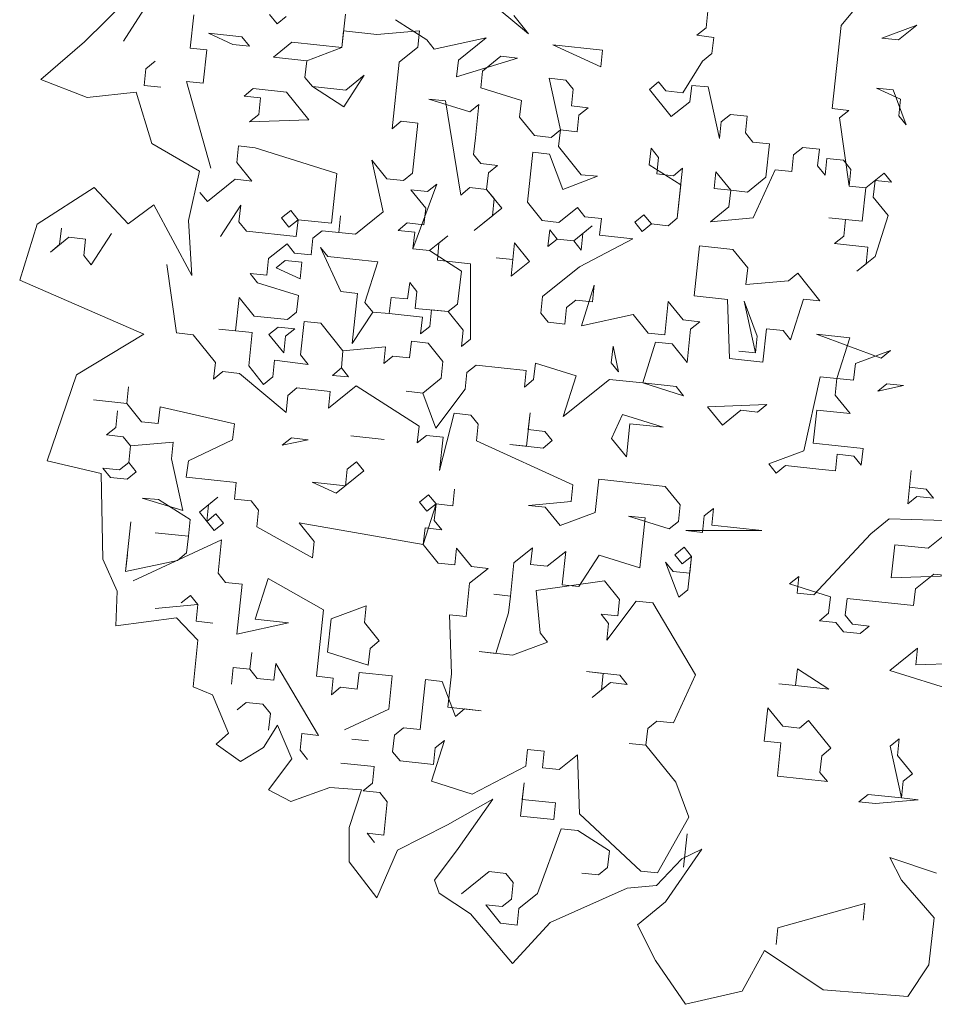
# Model space of a CAD drawing. Header units: metres. Extents: x -228 to 168, y -124 to 293.
# Tile 201 of 256: x -178.09 to -173.86, y 111.63 to 116.17. Entities that reach past the tile are written whole.
import ezdxf

# ---------------------------------------------------------------- set-up
doc = ezdxf.new("R2010")
doc.units = ezdxf.units.M
doc.header["$MEASUREMENT"] = 0
doc.layers.add('Bepflanzung.3 _ UMGEBUNG', color=7, linetype='Continuous')

msp = doc.modelspace()

# ---------------------------------------------------------------- linework, layer by layer
at = {"layer": 'Bepflanzung.3 _ UMGEBUNG', "color": 33, "linetype": 'Continuous', "lineweight": 18, "true_color": 0xa89c73}
for p, q in [((-174.1164, 116.3624), (-174.2949, 116.1482)), ((-177.589, 116.2689), (-177.7878, 116.0722)), ((-175.7379, 116.1085), (-175.952, 116.2871)), ((-177.5145, 116.2213), (-177.6079, 116.0758)), ((-176.6001, 116.0455), (-176.5836, 116.1993)), ((-174.9182, 116.1373), (-174.91, 116.2142)), ((-177.3003, 116.0428), (-177.2838, 116.1966)), ((-176.8994, 116.1554), (-176.9337, 116.1979)), ((-176.8568, 116.1897), (-176.8994, 116.1554)), ((-176.353, 116.1745), (-176.2074, 116.0811)), ((-175.8065, 116.1937), (-175.7379, 116.1085)), ((-177.104, 116.0606), (-177.2152, 116.1115)), ((-177.2152, 116.1115), (-177.0614, 116.095)), ((-176.5919, 116.1224), (-176.6001, 116.0455)), ((-176.4381, 116.1059), (-176.5919, 116.1224)), ((-176.2418, 116.1237), (-176.4381, 116.1059)), ((-176.25, 116.0468), (-176.2418, 116.1237)), ((-174.9608, 116.103), (-174.9182, 116.1373)), ((-174.2949, 116.1482), (-174.3361, 115.7638)), ((-173.9448, 116.1495), (-174.1068, 116.0891)), ((-174.0299, 116.0809), (-173.9448, 116.1495)), ((-177.7878, 116.0722), (-177.9895, 115.8981)), ((-177.0614, 116.095), (-177.0271, 116.0524)), ((-176.9159, 116.0016), (-176.8308, 116.0702)), ((-176.8308, 116.0702), (-176.6001, 116.0455)), ((-176.2074, 116.0811), (-176.1731, 116.0386)), ((-176.1731, 116.0386), (-175.9342, 116.0907)), ((-175.9342, 116.0907), (-176.0619, 115.9878)), ((-174.8822, 116.0926), (-174.9608, 116.103)), ((-174.8922, 116.0178), (-174.8822, 116.0926)), ((-174.1068, 116.0891), (-174.0299, 116.0809)), ((-177.2234, 116.0346), (-177.3003, 116.0428)), ((-177.2399, 115.8808), (-177.2234, 116.0346)), ((-177.0271, 116.0524), (-177.104, 116.0606)), ((-176.6001, 116.0455), (-176.7621, 115.9851)), ((-176.3351, 115.9782), (-176.25, 116.0468)), ((-175.4043, 115.9561), (-175.6267, 116.0577)), ((-175.6267, 116.0577), (-175.396, 116.033)), ((-175.396, 116.033), (-175.4043, 115.9561)), ((-174.9347, 115.9835), (-174.8922, 116.0178)), ((-177.4623, 115.9824), (-177.5049, 115.9481)), ((-176.7621, 115.9851), (-176.9159, 116.0016)), ((-176.7621, 115.9851), (-176.7704, 115.9082)), ((-176.7704, 115.9082), (-176.7621, 115.9851)), ((-176.3681, 115.6706), (-176.3351, 115.9782)), ((-176.0702, 115.9109), (-175.7887, 115.9973)), ((-176.0619, 115.9878), (-176.0702, 115.9109)), ((-175.8656, 116.0056), (-175.9507, 115.9369)), ((-175.7887, 115.9973), (-175.8656, 116.0056)), ((-175.0264, 115.8359), (-174.9347, 115.9835)), ((-177.5049, 115.9481), (-177.5131, 115.8712)), ((-175.9507, 115.9369), (-175.959, 115.8601)), ((-177.9895, 115.8981), (-177.7766, 115.8144)), ((-177.2043, 115.4881), (-177.3168, 115.889)), ((-177.3168, 115.889), (-177.2399, 115.8808)), ((-176.7704, 115.9082), (-176.7361, 115.8656)), ((-176.7361, 115.8656), (-176.7704, 115.9082)), ((-176.4972, 115.9178), (-176.5905, 115.7723)), ((-176.5823, 115.8492), (-176.4972, 115.9178)), ((-175.591, 115.6651), (-175.6432, 115.904)), ((-175.6432, 115.904), (-175.5663, 115.8957)), ((-175.5663, 115.8957), (-175.532, 115.8532)), ((-175.1802, 115.8524), (-175.1376, 115.8867)), ((-175.1376, 115.8867), (-175.105, 115.8462)), ((-177.7766, 115.8144), (-177.5503, 115.8392)), ((-177.5503, 115.8392), (-177.4777, 115.6022)), ((-177.5131, 115.8712), (-177.4363, 115.863)), ((-177.0518, 115.8217), (-177.0093, 115.8561)), ((-177.0093, 115.8561), (-176.8555, 115.8396)), ((-176.8555, 115.8396), (-176.7525, 115.7119)), ((-176.7361, 115.8656), (-176.5823, 115.8492)), ((-176.5905, 115.7723), (-176.7361, 115.8656)), ((-175.959, 115.8601), (-175.7709, 115.801)), ((-175.532, 115.8532), (-175.5402, 115.7763)), ((-175.0789, 115.7268), (-175.1802, 115.8524)), ((-175.105, 115.8462), (-175.0264, 115.8359)), ((-174.9838, 115.8702), (-174.9938, 115.7954)), ((-174.9087, 115.8641), (-174.9838, 115.8702)), ((-174.8565, 115.6252), (-174.9087, 115.8641)), ((-174.0204, 115.8077), (-174.1316, 115.8585)), ((-174.1316, 115.8585), (-174.0547, 115.8502)), ((-174.0547, 115.8502), (-173.9943, 115.6882)), ((-176.975, 115.8135), (-177.0518, 115.8217)), ((-176.9832, 115.7366), (-176.975, 115.8135)), ((-176.121, 115.7997), (-176.1979, 115.8079)), ((-176.1979, 115.8079), (-176.0098, 115.7489)), ((-176.051, 115.3644), (-176.121, 115.7997)), ((-175.7709, 115.801), (-175.7791, 115.7241)), ((-174.9938, 115.7954), (-175.0789, 115.7268)), ((-174.0286, 115.7308), (-174.0204, 115.8077)), ((-176.0098, 115.7489), (-175.9672, 115.7832)), ((-175.9672, 115.7832), (-175.9837, 115.6294)), ((-175.5402, 115.7763), (-175.4633, 115.768)), ((-175.4633, 115.768), (-175.5059, 115.7337)), ((-174.3361, 115.7638), (-174.2593, 115.7555)), ((-174.2593, 115.7555), (-174.3018, 115.7212)), ((-177.0258, 115.7023), (-176.9832, 115.7366)), ((-176.7525, 115.7119), (-177.0258, 115.7023)), ((-176.3256, 115.705), (-176.3681, 115.6706)), ((-176.2487, 115.6967), (-176.3256, 115.705)), ((-175.7791, 115.7241), (-175.7105, 115.639)), ((-175.5059, 115.7337), (-175.5141, 115.6568)), ((-174.8483, 115.702), (-174.8565, 115.6252)), ((-174.8057, 115.7364), (-174.8483, 115.702)), ((-174.7288, 115.7281), (-174.8057, 115.7364)), ((-174.7371, 115.6512), (-174.7288, 115.7281)), ((-174.3018, 115.7212), (-174.2579, 115.4054)), ((-173.9943, 115.6882), (-174.0286, 115.7308)), ((-176.2734, 115.4661), (-176.2487, 115.6967)), ((-175.6336, 115.6307), (-175.591, 115.6651)), ((-175.591, 115.6651), (-175.5993, 115.5882)), ((-175.5141, 115.6568), (-175.591, 115.6651)), ((-175.9837, 115.6294), (-175.9919, 115.5525)), ((-175.7105, 115.639), (-175.6336, 115.6307)), ((-174.7027, 115.6087), (-174.7371, 115.6512)), ((-174.6259, 115.6004), (-174.7027, 115.6087)), ((-177.4777, 115.6022), (-177.258, 115.4752)), ((-177.0766, 115.5911), (-177.0848, 115.5142)), ((-176.9997, 115.5828), (-177.0766, 115.5911)), ((-176.6235, 115.4647), (-176.9997, 115.5828)), ((-175.5993, 115.5882), (-175.4946, 115.4584)), ((-175.1805, 115.5044), (-175.1723, 115.5813)), ((-175.1723, 115.5813), (-175.138, 115.5387)), ((-174.6423, 115.4467), (-174.6259, 115.6004)), ((-174.4721, 115.5839), (-174.5146, 115.5496)), ((-174.3952, 115.5757), (-174.4721, 115.5839)), ((-174.4034, 115.4988), (-174.3952, 115.5757)), ((-176.4094, 115.2862), (-176.4615, 115.5251)), ((-176.4615, 115.5251), (-176.3929, 115.44)), ((-175.9919, 115.5525), (-175.9576, 115.51)), ((-175.7187, 115.5621), (-175.7435, 115.3315)), ((-175.6418, 115.5539), (-175.7187, 115.5621)), ((-175.5797, 115.3897), (-175.6418, 115.5539)), ((-175.138, 115.5387), (-175.1462, 115.4618)), ((-174.5146, 115.5496), (-174.5229, 115.4727)), ((-174.3609, 115.5331), (-174.3691, 115.4562)), ((-174.284, 115.5249), (-174.3609, 115.5331)), ((-174.2497, 115.4823), (-174.284, 115.5249)), ((-177.258, 115.4752), (-177.3086, 115.2462)), ((-177.0848, 115.5142), (-177.0162, 115.4291)), ((-175.9576, 115.51), (-175.8807, 115.5017)), ((-175.8807, 115.5017), (-175.9233, 115.4674)), ((-175.035, 115.411), (-175.1805, 115.5044)), ((-175.0693, 115.4536), (-175.0268, 115.4879)), ((-175.0268, 115.4879), (-175.0515, 115.2572)), ((-174.8812, 115.3945), (-174.873, 115.4714)), ((-174.873, 115.4714), (-174.8044, 115.3863)), ((-174.5998, 115.481), (-174.7014, 115.2586)), ((-174.5229, 115.4727), (-174.5998, 115.481)), ((-174.3691, 115.4562), (-174.4034, 115.4988)), ((-174.2579, 115.4054), (-174.2497, 115.4823)), ((-177.0931, 115.4373), (-177.2208, 115.3344)), ((-177.0162, 115.4291), (-177.0931, 115.4373)), ((-176.6483, 115.2341), (-176.6235, 115.4647)), ((-176.3929, 115.44), (-176.316, 115.4317)), ((-176.316, 115.4317), (-176.2734, 115.4661)), ((-175.9233, 115.4674), (-175.9316, 115.3905)), ((-175.4194, 115.4522), (-175.5797, 115.3897)), ((-175.4946, 115.4584), (-175.4194, 115.4522)), ((-175.1462, 115.4618), (-175.0693, 115.4536)), ((-174.7275, 115.378), (-174.6423, 115.4467)), ((-174.181, 115.3972), (-174.0959, 115.4658)), ((-174.1385, 115.4315), (-174.1467, 115.3546)), ((-174.0616, 115.4233), (-174.1385, 115.4315)), ((-174.0959, 115.4658), (-174.0616, 115.4233)), ((-177.7439, 115.3992), (-178.0068, 115.2293)), ((-177.5872, 115.2309), (-177.7439, 115.3992)), ((-176.213, 115.304), (-176.2817, 115.3892)), ((-176.2817, 115.3892), (-176.2048, 115.3809)), ((-176.1622, 115.4152), (-176.2721, 115.116)), ((-176.2048, 115.3809), (-176.1622, 115.4152)), ((-176.0084, 115.3988), (-176.051, 115.3644)), ((-175.9316, 115.3905), (-176.0084, 115.3988)), ((-175.9316, 115.3905), (-175.8612, 115.3033)), ((-175.8972, 115.3479), (-175.9316, 115.3905)), ((-175.0515, 115.2572), (-175.035, 115.411)), ((-174.8044, 115.3863), (-174.8812, 115.3945)), ((-174.8126, 115.3094), (-174.8044, 115.3863)), ((-174.8044, 115.3863), (-174.7275, 115.378)), ((-174.2579, 115.4054), (-174.181, 115.3972)), ((-174.181, 115.3972), (-174.2579, 115.4054)), ((-174.1975, 115.2434), (-174.181, 115.3972)), ((-177.2208, 115.3344), (-177.2551, 115.3769)), ((-175.9038, 115.2689), (-175.8972, 115.3479)), ((-174.1467, 115.3546), (-174.0781, 115.2695)), ((-177.4674, 115.3198), (-177.5872, 115.2309)), ((-177.2921, 114.9936), (-177.4674, 115.3198)), ((-177.1604, 115.1723), (-177.067, 115.3179)), ((-177.067, 115.3179), (-177.0752, 115.241)), ((-176.8789, 115.2588), (-176.8363, 115.2931)), ((-176.8363, 115.2931), (-176.802, 115.2506)), ((-176.2213, 115.2272), (-176.213, 115.304)), ((-175.8612, 115.3033), (-175.9889, 115.2003)), ((-175.7435, 115.3315), (-175.6748, 115.2463)), ((-175.5979, 115.2381), (-175.5128, 115.3067)), ((-175.5128, 115.3067), (-175.4785, 115.2641)), ((-174.8977, 115.2407), (-174.8126, 115.3094)), ((-177.3086, 115.2462), (-177.2921, 114.9936)), ((-176.8446, 115.2162), (-176.8789, 115.2588)), ((-176.802, 115.2506), (-176.8446, 115.2162)), ((-176.8103, 115.1737), (-176.802, 115.2506)), ((-176.802, 115.2506), (-176.6483, 115.2341)), ((-176.6139, 115.1915), (-176.6057, 115.2684)), ((-176.6057, 115.2684), (-176.6139, 115.1915)), ((-176.5371, 115.1833), (-176.4094, 115.2862)), ((-175.9889, 115.2003), (-175.9038, 115.2689)), ((-175.6748, 115.2463), (-175.5979, 115.2381)), ((-175.4785, 115.2641), (-175.4016, 115.2559)), ((-175.4016, 115.2559), (-175.4099, 115.179)), ((-175.2478, 115.2394), (-175.2053, 115.2737)), ((-175.2053, 115.2737), (-175.171, 115.2312)), ((-175.0515, 115.2572), (-175.0941, 115.2229)), ((-175.0941, 115.2229), (-175.0515, 115.2572)), ((-174.7014, 115.2586), (-174.8977, 115.2407)), ((-174.2744, 115.2517), (-174.3513, 115.2599)), ((-174.3513, 115.2599), (-174.1975, 115.2434)), ((-174.2827, 115.1748), (-174.2744, 115.2517)), ((-174.0781, 115.2695), (-174.1371, 115.0814)), ((-178.0068, 115.2293), (-178.0874, 114.9706)), ((-177.9032, 115.1354), (-177.8949, 115.2122)), ((-177.0752, 115.241), (-177.0409, 115.1984)), ((-177.0409, 115.1984), (-176.8103, 115.1737)), ((-176.7334, 115.1654), (-176.6908, 115.1998)), ((-176.6908, 115.1998), (-176.6139, 115.1915)), ((-176.3407, 115.2011), (-176.2982, 115.2354)), ((-176.2638, 115.1928), (-176.3407, 115.2011)), ((-176.2982, 115.2354), (-176.2213, 115.2272)), ((-175.6488, 115.1269), (-175.6405, 115.2038)), ((-175.6405, 115.2038), (-175.6062, 115.1612)), ((-175.5293, 115.1529), (-175.4442, 115.2216)), ((-175.4442, 115.2216), (-175.4867, 115.1873)), ((-175.2135, 115.1968), (-175.2478, 115.2394)), ((-175.171, 115.2312), (-175.2135, 115.1968)), ((-175.0941, 115.2229), (-175.171, 115.2312)), ((-175.171, 115.2312), (-175.0941, 115.2229)), ((-177.8606, 115.1697), (-177.9457, 115.101)), ((-177.7837, 115.1614), (-177.8606, 115.1697)), ((-177.7919, 115.0846), (-177.7837, 115.1614)), ((-177.6642, 115.1875), (-177.7576, 115.042)), ((-176.7416, 115.0886), (-176.7334, 115.1654)), ((-176.6139, 115.1915), (-176.5371, 115.1833)), ((-176.2721, 115.116), (-176.2638, 115.1928)), ((-176.1952, 115.1077), (-176.1101, 115.1763)), ((-176.1101, 115.1763), (-176.1526, 115.142)), ((-175.6062, 115.1612), (-175.6488, 115.1269)), ((-175.5293, 115.1529), (-175.6062, 115.1612)), ((-175.6062, 115.1612), (-175.5293, 115.1529)), ((-175.495, 115.1104), (-175.5293, 115.1529)), ((-175.2561, 115.1625), (-175.5032, 115.0335)), ((-175.4867, 115.1873), (-175.495, 115.1104)), ((-175.4099, 115.179), (-175.2561, 115.1625)), ((-174.3252, 115.1405), (-174.2827, 115.1748)), ((-177.9457, 115.101), (-177.9032, 115.1354)), ((-176.938, 115.0707), (-176.8528, 115.1394)), ((-176.8528, 115.1394), (-176.8185, 115.0968)), ((-176.6044, 114.9183), (-176.6991, 115.1229)), ((-176.6991, 115.1229), (-176.6647, 115.0803)), ((-176.1952, 115.1077), (-176.2721, 115.116)), ((-176.2721, 115.116), (-176.1952, 115.1077)), ((-176.048, 115.0122), (-176.1952, 115.1077)), ((-176.1526, 115.142), (-176.1592, 115.063)), ((-175.8108, 115.0665), (-175.8025, 115.1434)), ((-175.8025, 115.1434), (-175.7339, 115.0582)), ((-174.9733, 114.8989), (-174.9485, 115.1295)), ((-174.9485, 115.1295), (-174.7948, 115.113)), ((-174.7948, 115.113), (-174.7261, 115.0279)), ((-174.1715, 115.124), (-174.3252, 115.1405)), ((-174.1797, 115.0471), (-174.1715, 115.124)), ((-177.7576, 115.042), (-177.7919, 115.0846)), ((-176.9462, 114.9938), (-176.938, 115.0707)), ((-176.9037, 115.0282), (-176.8611, 115.0625)), ((-176.8611, 115.0625), (-176.7842, 115.0542)), ((-176.8185, 115.0968), (-176.7416, 115.0886)), ((-176.6647, 115.0803), (-176.4341, 115.0556)), ((-176.1592, 115.063), (-176.0054, 115.0465)), ((-175.8108, 115.0665), (-175.8877, 115.0747)), ((-175.8877, 115.0747), (-175.8108, 115.0665)), ((-175.819, 114.9896), (-175.8108, 115.0665)), ((-174.1371, 115.0814), (-174.2223, 115.0128)), ((-177.3636, 114.7275), (-177.4075, 115.0433)), ((-176.7924, 114.9773), (-176.9037, 115.0282)), ((-176.7842, 115.0542), (-176.7924, 114.9773)), ((-176.4341, 115.0556), (-176.4932, 114.8675)), ((-176.0054, 115.0465), (-176.0058, 114.6985)), ((-175.7339, 115.0582), (-175.819, 114.9896)), ((-175.5032, 115.0335), (-175.6735, 114.8962)), ((-174.7261, 115.0279), (-174.7344, 114.951)), ((-174.2223, 115.0128), (-174.1797, 115.0471)), ((-176.9888, 114.9595), (-177.0231, 115.0021)), ((-177.0231, 115.0021), (-176.9462, 114.9938)), ((-176.0662, 114.8606), (-176.048, 115.0122)), ((-174.5381, 114.9689), (-174.4955, 115.0032)), ((-174.4955, 115.0032), (-174.3925, 114.8755)), ((-178.0874, 114.9706), (-177.5136, 114.7219)), ((-176.8007, 114.9005), (-176.9888, 114.9595)), ((-176.2968, 114.8853), (-176.2869, 114.9601)), ((-176.2869, 114.9601), (-176.2543, 114.9196)), ((-175.4346, 114.9484), (-175.4937, 114.7603)), ((-175.4428, 114.8715), (-175.4346, 114.9484)), ((-174.7344, 114.951), (-174.5381, 114.9689)), ((-177.0904, 114.7371), (-177.0739, 114.8909)), ((-177.0739, 114.8909), (-177.0053, 114.8058)), ((-176.8089, 114.8236), (-176.8007, 114.9005)), ((-176.5275, 114.91), (-176.6044, 114.9183)), ((-176.5522, 114.6794), (-176.5275, 114.91)), ((-176.382, 114.8167), (-176.372, 114.8914)), ((-176.372, 114.8914), (-176.2968, 114.8853)), ((-176.2543, 114.9196), (-176.2608, 114.8406)), ((-175.6735, 114.8962), (-175.6817, 114.8193)), ((-174.8195, 114.8824), (-174.9733, 114.8989)), ((-174.8099, 114.6092), (-174.8195, 114.8824)), ((-174.4694, 114.8837), (-174.5285, 114.6956)), ((-174.3925, 114.8755), (-174.4694, 114.8837)), ((-176.4932, 114.8675), (-176.4571, 114.8228)), ((-176.2608, 114.8406), (-176.1087, 114.8262)), ((-176.1087, 114.8262), (-176.0662, 114.8606)), ((-175.5705, 114.7685), (-175.5623, 114.8454)), ((-175.5623, 114.8454), (-175.5197, 114.8797)), ((-175.5197, 114.8797), (-175.4428, 114.8715)), ((-175.1092, 114.719), (-175.0927, 114.8728)), ((-175.0927, 114.8728), (-175.0241, 114.7877)), ((-174.6905, 114.6352), (-174.7426, 114.8741)), ((-174.7426, 114.8741), (-174.6822, 114.7121)), ((-177.0053, 114.8058), (-176.8515, 114.7893)), ((-176.8515, 114.7893), (-176.8089, 114.8236)), ((-176.4571, 114.8228), (-176.5522, 114.6794)), ((-176.4571, 114.8228), (-176.382, 114.8167)), ((-176.382, 114.8167), (-176.4571, 114.8228)), ((-176.2282, 114.8002), (-176.382, 114.8167)), ((-176.2364, 114.7233), (-176.2282, 114.8002)), ((-176.1856, 114.8345), (-176.1939, 114.7576)), ((-176.1087, 114.8262), (-176.1856, 114.8345)), ((-176.0401, 114.7411), (-176.1087, 114.8262)), ((-175.6817, 114.8193), (-175.6474, 114.7768)), ((-175.4937, 114.7603), (-175.2548, 114.8124)), ((-175.2548, 114.8124), (-175.1861, 114.7273)), ((-177.0135, 114.7289), (-177.1673, 114.7454)), ((-177.1673, 114.7454), (-177.0904, 114.7371)), ((-176.9366, 114.7206), (-176.8941, 114.7549)), ((-176.8941, 114.7549), (-176.8172, 114.7467)), ((-176.8172, 114.7467), (-176.8598, 114.7124)), ((-176.7746, 114.781), (-176.7911, 114.6272)), ((-176.6977, 114.7728), (-176.7746, 114.781)), ((-176.5948, 114.6451), (-176.6977, 114.7728)), ((-176.1939, 114.7576), (-176.2364, 114.7233)), ((-175.6474, 114.7768), (-175.5705, 114.7685)), ((-175.0241, 114.7877), (-174.9472, 114.7794)), ((-174.9898, 114.7451), (-174.998, 114.6682)), ((-174.9472, 114.7794), (-174.9898, 114.7451)), ((-174.6397, 114.7464), (-174.6562, 114.5927)), ((-174.5628, 114.7382), (-174.6397, 114.7464)), ((-177.5136, 114.7219), (-177.8251, 114.5339)), ((-177.2867, 114.7193), (-177.3636, 114.7275)), ((-177.1838, 114.5916), (-177.2867, 114.7193)), ((-177.03, 114.5751), (-177.0135, 114.7289)), ((-176.868, 114.6355), (-176.9366, 114.7206)), ((-176.8598, 114.7124), (-176.868, 114.6355)), ((-176.0483, 114.6642), (-176.0401, 114.7411)), ((-176.0058, 114.6985), (-176.0483, 114.6642)), ((-175.1861, 114.7273), (-175.1092, 114.719)), ((-174.6822, 114.7121), (-174.6905, 114.6352)), ((-174.5285, 114.6956), (-174.5628, 114.7382)), ((-174.2553, 114.7052), (-174.409, 114.7217)), ((-174.409, 114.7217), (-174.1097, 114.6118)), ((-174.3143, 114.5171), (-174.2553, 114.7052)), ((-176.3984, 114.6629), (-176.5948, 114.6451)), ((-176.4067, 114.586), (-176.3984, 114.6629)), ((-176.279, 114.689), (-176.2872, 114.6121)), ((-176.2021, 114.6807), (-176.279, 114.689)), ((-176.1335, 114.5956), (-176.2021, 114.6807)), ((-175.3481, 114.6669), (-175.3564, 114.59)), ((-175.3221, 114.5474), (-175.3481, 114.6669)), ((-175.1518, 114.6847), (-175.2109, 114.4966)), ((-175.0749, 114.6765), (-175.1518, 114.6847)), ((-175.0063, 114.5913), (-175.0749, 114.6765)), ((-174.998, 114.6682), (-175.0063, 114.5913)), ((-176.7911, 114.6272), (-176.7551, 114.5825)), ((-176.5948, 114.6451), (-176.6013, 114.5661)), ((-176.6013, 114.5661), (-176.5948, 114.6451)), ((-176.3641, 114.6203), (-176.4067, 114.586)), ((-176.2872, 114.6121), (-176.3641, 114.6203)), ((-174.6562, 114.5927), (-174.8099, 114.6092)), ((-174.6905, 114.6352), (-174.7674, 114.6435)), ((-174.7674, 114.6435), (-174.6905, 114.6352)), ((-174.0672, 114.6462), (-174.2292, 114.5858)), ((-174.1097, 114.6118), (-174.0672, 114.6462)), ((-177.192, 114.5147), (-177.1838, 114.5916)), ((-176.9614, 114.49), (-177.03, 114.5751)), ((-176.9106, 114.6012), (-176.9188, 114.5243)), ((-176.7551, 114.5825), (-176.9106, 114.6012)), ((-176.6439, 114.5317), (-176.6013, 114.5661)), ((-176.6013, 114.5661), (-176.5687, 114.5256)), ((-176.1417, 114.5187), (-176.1335, 114.5956)), ((-175.9797, 114.5791), (-176.0223, 114.5448)), ((-175.749, 114.5544), (-175.9797, 114.5791)), ((-175.7065, 114.5887), (-175.7147, 114.5118)), ((-175.5184, 114.5296), (-175.7065, 114.5887)), ((-175.3564, 114.59), (-175.3221, 114.5474)), ((-174.2292, 114.5858), (-174.2374, 114.5089)), ((-177.8251, 114.5339), (-177.9599, 114.1363)), ((-177.1495, 114.549), (-177.192, 114.5147)), ((-177.0726, 114.5408), (-177.1495, 114.549)), ((-176.8567, 114.3601), (-177.0726, 114.5408)), ((-176.9188, 114.5243), (-176.9614, 114.49)), ((-176.5687, 114.5256), (-176.6439, 114.5317)), ((-176.2268, 114.4501), (-176.1417, 114.5187)), ((-176.0223, 114.5448), (-176.0305, 114.4679)), ((-175.7573, 114.4775), (-175.749, 114.5544)), ((-175.5775, 114.3415), (-175.5184, 114.5296)), ((-174.4667, 114.1835), (-174.3912, 114.5254)), ((-174.3912, 114.5254), (-174.3143, 114.5171)), ((-174.3143, 114.5171), (-174.3226, 114.4402)), ((-174.2374, 114.5089), (-174.3143, 114.5171)), ((-177.5929, 114.4022), (-177.5847, 114.4791)), ((-177.5847, 114.4791), (-177.5929, 114.4022)), ((-176.8076, 114.4735), (-176.8502, 114.4392)), ((-176.6538, 114.457), (-176.8076, 114.4735)), ((-176.5344, 114.4831), (-176.6621, 114.3801)), ((-176.2433, 114.2963), (-176.5344, 114.4831)), ((-175.7147, 114.5118), (-175.7573, 114.4775)), ((-175.3646, 114.5131), (-175.5775, 114.3415)), ((-175.2109, 114.4966), (-175.3646, 114.5131)), ((-175.2109, 114.4966), (-175.0571, 114.4801)), ((-175.0228, 114.4376), (-175.2109, 114.4966)), ((-175.0571, 114.4801), (-175.0228, 114.4376)), ((-174.1262, 114.4581), (-174.0837, 114.4924)), ((-174.0068, 114.4841), (-174.1262, 114.4581)), ((-174.0837, 114.4924), (-174.0068, 114.4841)), ((-176.8502, 114.4392), (-176.8567, 114.3601)), ((-176.6621, 114.3801), (-176.6538, 114.457)), ((-176.2268, 114.4501), (-176.3037, 114.4583)), ((-176.3037, 114.4583), (-176.2268, 114.4501)), ((-176.1665, 114.2881), (-176.2268, 114.4501)), ((-176.0305, 114.4679), (-176.1665, 114.2881)), ((-174.3226, 114.4402), (-174.2539, 114.3551)), ((-177.7467, 114.4187), (-177.5929, 114.4022)), ((-177.5929, 114.4022), (-177.5243, 114.317)), ((-177.4474, 114.3088), (-177.4392, 114.3857)), ((-177.4392, 114.3857), (-177.0956, 114.308)), ((-174.9116, 114.3868), (-174.6383, 114.3963)), ((-174.8429, 114.3016), (-174.9116, 114.3868)), ((-174.6383, 114.3963), (-174.6809, 114.362)), ((-177.6438, 114.291), (-177.6355, 114.3678)), ((-176.0813, 114.3567), (-176.1486, 114.0917)), ((-176.0044, 114.3484), (-176.0813, 114.3567)), ((-175.9701, 114.3059), (-176.0044, 114.3484)), ((-175.7477, 114.2043), (-175.7312, 114.358)), ((-175.7312, 114.358), (-175.7395, 114.2811)), ((-175.355, 114.2399), (-175.3042, 114.3511)), ((-175.3042, 114.3511), (-175.1161, 114.2921)), ((-174.7578, 114.3703), (-174.8429, 114.3016)), ((-174.6809, 114.362), (-174.7578, 114.3703)), ((-174.4077, 114.3716), (-174.4242, 114.2178)), ((-174.2539, 114.3551), (-174.4077, 114.3716)), ((-177.6863, 114.2566), (-177.6438, 114.291)), ((-177.5243, 114.317), (-177.4474, 114.3088)), ((-177.0956, 114.308), (-177.1056, 114.2332)), ((-176.2516, 114.2194), (-176.2433, 114.2963)), ((-175.9784, 114.229), (-175.9701, 114.3059)), ((-175.2699, 114.3085), (-175.2864, 114.1548)), ((-175.1161, 114.2921), (-175.2699, 114.3085)), ((-177.6094, 114.2484), (-177.6863, 114.2566)), ((-177.5751, 114.2058), (-177.6094, 114.2484)), ((-176.5591, 114.2524), (-176.4054, 114.2359)), ((-176.4054, 114.2359), (-176.5591, 114.2524)), ((-176.209, 114.2537), (-176.2516, 114.2194)), ((-176.1321, 114.2455), (-176.209, 114.2537)), ((-176.1486, 114.0917), (-176.1321, 114.2455)), ((-175.7395, 114.2811), (-175.6626, 114.2729)), ((-175.6626, 114.2729), (-175.6283, 114.2303)), ((-177.5751, 114.2058), (-177.5834, 114.1289)), ((-177.5834, 114.1289), (-177.5751, 114.2058)), ((-177.3788, 114.2237), (-177.5751, 114.2058)), ((-177.387, 114.1468), (-177.3788, 114.2237)), ((-177.1056, 114.2332), (-177.3084, 114.1364)), ((-176.8749, 114.2085), (-176.8323, 114.2428)), ((-176.7555, 114.2346), (-176.8749, 114.2085)), ((-176.8323, 114.2428), (-176.7555, 114.2346)), ((-175.5336, 114.0257), (-175.9784, 114.229)), ((-175.6708, 114.196), (-175.8246, 114.2125)), ((-175.8246, 114.2125), (-175.7477, 114.2043)), ((-175.6283, 114.2303), (-175.6708, 114.196)), ((-175.2864, 114.1548), (-175.355, 114.2399)), ((-174.4242, 114.2178), (-174.1935, 114.1931)), ((-174.6288, 114.1231), (-174.4667, 114.1835)), ((-174.313, 114.167), (-174.3212, 114.0901)), ((-174.2361, 114.1588), (-174.313, 114.167)), ((-174.2018, 114.1162), (-174.2361, 114.1588)), ((-174.1935, 114.1931), (-174.2018, 114.1162)), ((-177.9599, 114.1363), (-177.7107, 114.0788)), ((-177.6259, 114.0946), (-177.5834, 114.1289)), ((-177.5834, 114.1289), (-177.549, 114.0864)), ((-177.3349, 113.9079), (-177.387, 114.1468)), ((-177.3084, 114.1364), (-177.3184, 114.0616)), ((-176.5756, 114.0986), (-176.5331, 114.1329)), ((-176.5331, 114.1329), (-176.4987, 114.0904)), ((-174.5944, 114.0806), (-174.6288, 114.1231)), ((-174.5519, 114.1149), (-174.5944, 114.0806)), ((-174.3981, 114.0984), (-174.5519, 114.1149)), ((-177.7107, 114.0788), (-177.7031, 113.6833)), ((-177.6685, 114.0603), (-177.7028, 114.1029)), ((-177.7028, 114.1029), (-177.6259, 114.0946)), ((-177.549, 114.0864), (-177.5916, 114.0521)), ((-177.3184, 114.0616), (-177.0877, 114.0369)), ((-176.4987, 114.0904), (-176.6264, 113.9874)), ((-176.5839, 114.0217), (-176.5756, 114.0986)), ((-174.3212, 114.0901), (-174.3981, 114.0984)), ((-173.9876, 113.9377), (-173.9711, 114.0915)), ((-173.9711, 114.0915), (-173.9794, 114.0146)), ((-177.5916, 114.0521), (-177.6685, 114.0603)), ((-177.0877, 114.0369), (-177.096, 113.96)), ((-176.6264, 113.9874), (-176.7376, 114.0382)), ((-176.7376, 114.0382), (-176.5839, 114.0217)), ((-175.5418, 113.9489), (-175.5336, 114.0257)), ((-175.4141, 114.0518), (-175.4306, 113.8981)), ((-175.1066, 114.0188), (-175.4141, 114.0518)), ((-175.0379, 113.9337), (-175.1066, 114.0188)), ((-176.242, 113.9462), (-176.1994, 113.9805)), ((-176.1994, 113.9805), (-176.1651, 113.9379)), ((-176.0882, 113.9297), (-176.08, 114.0066)), ((-176.08, 114.0066), (-176.0882, 113.9297)), ((-173.945, 113.972), (-173.9876, 113.9377)), ((-173.9794, 114.0146), (-173.9025, 114.0063)), ((-173.8682, 113.9638), (-173.945, 113.972)), ((-173.9025, 114.0063), (-173.8682, 113.9638)), ((-177.4461, 113.9587), (-177.5213, 113.9648)), ((-177.5213, 113.9648), (-177.3349, 113.9079)), ((-177.3006, 113.8653), (-177.4461, 113.9587)), ((-177.258, 113.8996), (-177.1729, 113.9683)), ((-177.2154, 113.9339), (-177.2237, 113.8571)), ((-177.1729, 113.9683), (-177.2154, 113.9339)), ((-177.096, 113.96), (-177.0191, 113.9518)), ((-177.0191, 113.9518), (-176.9848, 113.9092)), ((-176.2077, 113.9036), (-176.242, 113.9462)), ((-176.2242, 113.7499), (-176.1651, 113.9379)), ((-176.1651, 113.9379), (-176.2077, 113.9036)), ((-176.1651, 113.9379), (-176.1734, 113.8611)), ((-176.1651, 113.9379), (-176.0882, 113.9297)), ((-176.0882, 113.9297), (-176.1651, 113.9379)), ((-175.7381, 113.931), (-175.5418, 113.9489)), ((-175.6612, 113.9228), (-175.7381, 113.931)), ((-175.0462, 113.8568), (-175.0379, 113.9337)), ((-177.1894, 113.8145), (-177.258, 113.8996)), ((-177.2237, 113.8571), (-177.1811, 113.8914)), ((-177.1811, 113.8914), (-177.1468, 113.8488)), ((-176.9848, 113.9092), (-176.993, 113.8323)), ((-175.5926, 113.8377), (-175.6612, 113.9228)), ((-175.4306, 113.8981), (-175.5926, 113.8377)), ((-175.1999, 113.8733), (-175.2768, 113.8816)), ((-175.2768, 113.8816), (-175.0887, 113.8225)), ((-174.935, 113.806), (-174.9267, 113.8829)), ((-174.9267, 113.8829), (-174.8842, 113.9172)), ((-174.8842, 113.9172), (-174.8924, 113.8403)), ((-177.5738, 113.8557), (-177.5985, 113.6251)), ((-177.3088, 113.7884), (-177.3006, 113.8653)), ((-177.1468, 113.8488), (-177.1894, 113.8145)), ((-176.7281, 113.765), (-176.7967, 113.8502)), ((-176.7967, 113.8502), (-176.2242, 113.7499)), ((-176.1734, 113.8611), (-176.139, 113.8185)), ((-175.2247, 113.6427), (-175.1999, 113.8733)), ((-175.0887, 113.8225), (-175.0462, 113.8568)), ((-174.8924, 113.8403), (-174.6617, 113.8156)), ((-174.1579, 113.8004), (-174.0727, 113.8691)), ((-174.0727, 113.8691), (-173.5689, 113.8539)), ((-177.3088, 113.7884), (-177.4626, 113.8049)), ((-177.4626, 113.8049), (-177.3088, 113.7884)), ((-176.993, 113.8323), (-176.7363, 113.6881)), ((-176.2159, 113.8267), (-176.2242, 113.7499)), ((-176.139, 113.8185), (-176.2159, 113.8267)), ((-174.6617, 113.8156), (-175.0119, 113.8143)), ((-175.0119, 113.8143), (-174.935, 113.806)), ((-174.4215, 113.5176), (-174.1579, 113.8004)), ((-173.8078, 113.8018), (-173.8929, 113.7331)), ((-177.155, 113.7719), (-177.5642, 113.5825)), ((-177.3171, 113.7115), (-177.3088, 113.7884)), ((-177.1715, 113.6182), (-177.155, 113.7719)), ((-176.7363, 113.6881), (-176.7281, 113.765)), ((-176.2242, 113.7499), (-176.1555, 113.6647)), ((-174.0467, 113.7496), (-174.0632, 113.5958)), ((-173.8929, 113.7331), (-174.0467, 113.7496)), ((-177.5985, 113.6251), (-177.5903, 113.702)), ((-177.3596, 113.6772), (-177.3171, 113.7115)), ((-176.0787, 113.6565), (-176.0704, 113.7334)), ((-176.0704, 113.7334), (-176.0018, 113.6482)), ((-175.8054, 113.6661), (-175.7203, 113.7347)), ((-175.7203, 113.7347), (-175.7286, 113.6578)), ((-175.6517, 113.6496), (-175.5665, 113.7182)), ((-175.5665, 113.7182), (-175.583, 113.5644)), ((-175.5061, 113.5562), (-175.4128, 113.7017)), ((-175.4128, 113.7017), (-175.2247, 113.6427)), ((-175.0627, 113.703), (-175.0201, 113.7374)), ((-175.0283, 113.6605), (-175.0627, 113.703)), ((-175.0201, 113.7374), (-174.9858, 113.6948)), ((-177.7031, 113.6833), (-177.6381, 113.5342)), ((-177.5985, 113.6251), (-177.3596, 113.6772)), ((-176.1555, 113.6647), (-176.0787, 113.6565)), ((-175.8219, 113.5123), (-175.8054, 113.6661)), ((-175.7286, 113.6578), (-175.6517, 113.6496)), ((-175.0448, 113.5067), (-175.1052, 113.6687)), ((-175.1052, 113.6687), (-175.0709, 113.6262)), ((-174.9858, 113.6948), (-175.0283, 113.6605)), ((-174.9858, 113.6948), (-175.0023, 113.541)), ((-174.994, 113.6179), (-174.9858, 113.6948)), ((-177.1372, 113.5756), (-177.1715, 113.6182)), ((-175.9249, 113.64), (-176.01, 113.5714)), ((-176.0018, 113.6482), (-175.9249, 113.64)), ((-175.0709, 113.6262), (-174.994, 113.6179)), ((-173.8668, 113.6137), (-173.952, 113.545)), ((-173.7899, 113.6054), (-173.8668, 113.6137)), ((-177.0603, 113.5674), (-177.1372, 113.5756)), ((-177.0851, 113.3367), (-177.0603, 113.5674)), ((-176.9409, 113.5934), (-176.9999, 113.4053)), ((-176.6842, 113.4492), (-176.9409, 113.5934)), ((-176.01, 113.5714), (-176.0265, 113.4176)), ((-175.3867, 113.5823), (-175.7025, 113.5384)), ((-175.583, 113.5644), (-175.5061, 113.5562)), ((-175.3181, 113.4971), (-175.3867, 113.5823)), ((-174.5327, 113.5684), (-174.4902, 113.6028)), ((-174.3446, 113.5094), (-174.5327, 113.5684)), ((-174.4902, 113.6028), (-174.4984, 113.5259)), ((-174.0632, 113.5958), (-173.7899, 113.6054)), ((-177.6381, 113.5342), (-177.6443, 113.3741)), ((-175.8219, 113.5123), (-175.8988, 113.5205)), ((-175.8988, 113.5205), (-175.8219, 113.5123)), ((-175.7025, 113.5384), (-175.6847, 113.342)), ((-175.0023, 113.541), (-175.0448, 113.5067)), ((-174.4984, 113.5259), (-174.4215, 113.5176)), ((-173.952, 113.545), (-173.9602, 113.4681)), ((-177.2649, 113.4726), (-177.4612, 113.4548)), ((-177.3418, 113.4809), (-177.2992, 113.5152)), ((-177.2992, 113.5152), (-177.2649, 113.4726)), ((-177.2649, 113.4726), (-177.2732, 113.3958)), ((-175.8302, 113.4354), (-175.8219, 113.5123)), ((-175.2412, 113.4889), (-175.3771, 113.309)), ((-175.3263, 113.4202), (-175.3181, 113.4971)), ((-175.1643, 113.4806), (-175.2412, 113.4889)), ((-174.9666, 113.1484), (-175.1643, 113.4806)), ((-174.3529, 113.4325), (-174.3446, 113.5094)), ((-174.2677, 113.5011), (-174.276, 113.4243)), ((-173.9602, 113.4681), (-174.2677, 113.5011)), ((-176.7171, 113.1417), (-176.6842, 113.4492)), ((-176.6498, 113.4067), (-176.4878, 113.4671)), ((-176.4878, 113.4671), (-176.4961, 113.3902)), ((-176.0265, 113.4176), (-176.1034, 113.4258)), ((-176.1034, 113.4258), (-176.0938, 113.1526)), ((-175.8892, 113.2473), (-175.8302, 113.4354)), ((-175.3689, 113.3859), (-175.4032, 113.4285)), ((-175.4032, 113.4285), (-175.3263, 113.4202)), ((-174.3954, 113.3982), (-174.3529, 113.4325)), ((-177.6443, 113.3741), (-177.3627, 113.4123)), ((-177.3627, 113.4123), (-177.2649, 113.3084)), ((-177.2732, 113.3958), (-177.1963, 113.3875)), ((-176.8462, 113.3888), (-177.0851, 113.3367)), ((-176.9999, 113.4053), (-176.8462, 113.3888)), ((-176.6663, 113.2529), (-176.6498, 113.4067)), ((-176.4961, 113.3902), (-176.4274, 113.305)), ((-175.3771, 113.309), (-175.3689, 113.3859)), ((-174.3186, 113.3899), (-174.3954, 113.3982)), ((-174.2842, 113.3474), (-174.3186, 113.3899)), ((-174.276, 113.4243), (-174.2417, 113.3817)), ((-174.2417, 113.3817), (-174.1648, 113.3734)), ((-175.6847, 113.342), (-175.6503, 113.2995)), ((-174.2074, 113.3391), (-174.2842, 113.3474)), ((-174.1648, 113.3734), (-174.2074, 113.3391)), ((-177.2649, 113.3084), (-177.2865, 113.0934)), ((-176.4274, 113.305), (-176.47, 113.2707)), ((-175.6503, 113.2995), (-175.8124, 113.2391)), ((-177.0247, 113.1747), (-177.0164, 113.2516)), ((-177.0164, 113.2516), (-177.0247, 113.1747)), ((-176.4782, 113.1938), (-176.6663, 113.2529)), ((-176.47, 113.2707), (-176.4782, 113.1938)), ((-175.8124, 113.2391), (-175.9661, 113.2556)), ((-175.9661, 113.2556), (-175.8892, 113.2473)), ((-174.0701, 113.1689), (-173.9424, 113.2718)), ((-173.9424, 113.2718), (-173.9506, 113.1949)), ((-176.9135, 113.1239), (-176.9052, 113.2008)), ((-176.9052, 113.2008), (-176.7076, 112.8685)), ((-173.9506, 113.1949), (-173.6774, 113.2045)), ((-177.1098, 113.106), (-177.1016, 113.1829)), ((-177.1016, 113.1829), (-177.0247, 113.1747)), ((-177.0247, 113.1747), (-176.9904, 113.1321)), ((-176.5208, 113.1595), (-176.5291, 113.0826)), ((-176.367, 113.143), (-176.5208, 113.1595)), ((-176.0938, 113.1526), (-176.1103, 112.9988)), ((-175.3936, 113.1553), (-175.4705, 113.1635)), ((-175.4705, 113.1635), (-175.3167, 113.147)), ((-175.4019, 113.0784), (-175.3936, 113.1553)), ((-174.5053, 113.0989), (-174.4971, 113.1758)), ((-174.4971, 113.1758), (-174.3515, 113.0824)), ((-173.6939, 113.0507), (-174.0701, 113.1689)), ((-176.9904, 113.1321), (-176.9135, 113.1239)), ((-176.6403, 113.1334), (-176.7171, 113.1417)), ((-176.6485, 113.0566), (-176.6403, 113.1334)), ((-176.3835, 112.9893), (-176.367, 113.143)), ((-176.2133, 113.1265), (-176.238, 112.8959)), ((-176.1364, 113.1183), (-176.2133, 113.1265)), ((-176.076, 112.9563), (-176.1364, 113.1183)), ((-175.3593, 113.1127), (-175.4444, 113.0441)), ((-175.2824, 113.1045), (-175.3593, 113.1127)), ((-175.3167, 113.147), (-175.2824, 113.1045)), ((-175.0682, 112.926), (-174.9666, 113.1484)), ((-174.5053, 113.0989), (-174.5822, 113.1071)), ((-174.5822, 113.1071), (-174.5053, 113.0989)), ((-177.2865, 113.0934), (-177.1978, 113.0566)), ((-176.6059, 113.0909), (-176.6485, 113.0566)), ((-176.5291, 113.0826), (-176.6059, 113.0909)), ((-175.4444, 113.0441), (-175.4019, 113.0784)), ((-174.3515, 113.0824), (-174.5053, 113.0989)), ((-177.1978, 113.0566), (-177.1241, 112.8797)), ((-177.0412, 113.0209), (-177.0837, 112.9866)), ((-176.9643, 113.0127), (-177.0412, 113.0209)), ((-176.93, 112.9701), (-176.9643, 113.0127)), ((-176.9382, 112.8932), (-176.93, 112.9701)), ((-176.5881, 112.8945), (-176.3835, 112.9893)), ((-176.1103, 112.9988), (-175.9565, 112.9823)), ((-176.0334, 112.9906), (-176.076, 112.9563)), ((-175.9565, 112.9823), (-176.0334, 112.9906)), ((-174.6495, 112.8422), (-174.633, 112.9959)), ((-174.633, 112.9959), (-174.5644, 112.9108)), ((-175.1877, 112.8999), (-175.1451, 112.9342)), ((-175.1451, 112.9342), (-175.0682, 112.926)), ((-174.4875, 112.9026), (-174.4449, 112.9369)), ((-174.4449, 112.9369), (-174.342, 112.8092)), ((-177.1241, 112.8797), (-177.1807, 112.8289)), ((-176.9622, 112.8132), (-176.8967, 112.9153)), ((-176.8967, 112.9153), (-176.8314, 112.7611)), ((-176.3149, 112.9041), (-176.3575, 112.8698)), ((-176.238, 112.8959), (-176.3149, 112.9041)), ((-175.1959, 112.823), (-175.1877, 112.8999)), ((-174.5644, 112.9108), (-174.4875, 112.9026)), ((-176.7844, 112.8767), (-176.7927, 112.7998)), ((-176.7076, 112.8685), (-176.7844, 112.8767)), ((-176.4769, 112.8437), (-176.5538, 112.852)), ((-176.3575, 112.8698), (-176.3657, 112.7929)), ((-176.1268, 112.8451), (-176.1859, 112.657)), ((-176.1694, 112.8108), (-176.1268, 112.8451)), ((-174.5726, 112.8339), (-174.6495, 112.8422)), ((-174.5891, 112.6801), (-174.5726, 112.8339)), ((-174.0687, 112.8188), (-174.0262, 112.8531)), ((-174.0262, 112.8531), (-174.0344, 112.7762)), ((-177.1807, 112.8289), (-177.0673, 112.7482)), ((-177.0673, 112.7482), (-176.9622, 112.8132)), ((-176.7927, 112.7998), (-176.7584, 112.7573)), ((-176.3657, 112.7929), (-176.3314, 112.7504)), ((-176.1776, 112.7339), (-176.1694, 112.8108)), ((-175.7506, 112.727), (-175.7424, 112.8038)), ((-175.7424, 112.8038), (-175.6655, 112.7956)), ((-175.6655, 112.7956), (-175.6737, 112.7187)), ((-175.1959, 112.823), (-175.2728, 112.8312)), ((-175.2728, 112.8312), (-175.1959, 112.823)), ((-175.0587, 112.6527), (-175.1959, 112.823)), ((-174.342, 112.8092), (-174.3845, 112.7749)), ((-174.0166, 112.5799), (-174.0687, 112.8188)), ((-176.8314, 112.7611), (-176.9393, 112.6173)), ((-176.3314, 112.7504), (-176.1776, 112.7339)), ((-175.5969, 112.7105), (-175.5117, 112.7791)), ((-175.5117, 112.7791), (-175.5021, 112.5059)), ((-174.3845, 112.7749), (-174.3928, 112.698)), ((-174.0344, 112.7762), (-173.9658, 112.6911)), ((-176.4508, 112.7243), (-176.6046, 112.7408)), ((-176.4591, 112.6474), (-176.4508, 112.7243)), ((-175.9978, 112.5979), (-175.7506, 112.727)), ((-175.6737, 112.7187), (-175.5969, 112.7105)), ((-174.3928, 112.698), (-174.3585, 112.6554)), ((-176.1859, 112.657), (-175.9978, 112.5979)), ((-174.9983, 112.4907), (-175.0587, 112.6527)), ((-174.3585, 112.6554), (-174.5891, 112.6801)), ((-174.0084, 112.6567), (-174.0166, 112.5799)), ((-173.9658, 112.6911), (-174.0084, 112.6567)), ((-176.9393, 112.6173), (-176.8354, 112.564)), ((-176.8354, 112.564), (-176.6549, 112.6276)), ((-176.6549, 112.6276), (-176.5088, 112.6174)), ((-176.5088, 112.6174), (-176.5656, 112.4436)), ((-176.5016, 112.6131), (-176.4591, 112.6474)), ((-176.4248, 112.6048), (-176.5016, 112.6131)), ((-175.7754, 112.4963), (-175.7589, 112.6501)), ((-175.7589, 112.6501), (-175.7671, 112.5732)), ((-176.3904, 112.5623), (-176.4248, 112.6048)), ((-176.4069, 112.4085), (-176.3904, 112.5623)), ((-176.1118, 112.4549), (-175.9027, 112.5742)), ((-175.9027, 112.5742), (-176.0635, 112.3461)), ((-175.7671, 112.5732), (-175.6133, 112.5567)), ((-174.2129, 112.562), (-174.1704, 112.5963)), ((-174.136, 112.5538), (-174.2129, 112.562)), ((-174.1704, 112.5963), (-174.0166, 112.5799)), ((-173.9397, 112.5716), (-174.136, 112.5538)), ((-174.0166, 112.5799), (-173.9397, 112.5716)), ((-175.6133, 112.5567), (-175.6216, 112.4798)), ((-175.6216, 112.4798), (-175.7754, 112.4963)), ((-175.5021, 112.5059), (-175.2193, 112.2422)), ((-175.1425, 112.234), (-174.9983, 112.4907)), ((-176.5656, 112.4436), (-176.5667, 112.2851)), ((-176.3425, 112.3379), (-176.1118, 112.4549)), ((-175.5873, 112.4372), (-175.6971, 112.138)), ((-175.5104, 112.429), (-175.5873, 112.4372)), ((-175.3649, 112.3356), (-175.5104, 112.429)), ((-176.4495, 112.3742), (-176.4838, 112.4167)), ((-176.4838, 112.4167), (-176.4069, 112.4085)), ((-175.023, 112.2601), (-175.0065, 112.4138)), ((-176.4382, 112.1189), (-176.3425, 112.3379)), ((-176.0635, 112.3461), (-176.1719, 112.1996)), ((-175.3731, 112.2587), (-175.3649, 112.3356)), ((-174.9384, 112.3432), (-175.1064, 112.0995)), ((-175.0305, 112.2985), (-174.9384, 112.3432)), ((-175.1474, 112.1748), (-175.0305, 112.2985)), ((-174.0159, 112.2006), (-174.0702, 112.3046)), ((-174.0702, 112.3046), (-173.8544, 112.2324)), ((-176.5667, 112.2851), (-176.4382, 112.1189)), ((-175.4157, 112.2244), (-175.3731, 112.2587)), ((-175.2193, 112.2422), (-175.1425, 112.234)), ((-176.1719, 112.1996), (-176.1515, 112.1403)), ((-175.9196, 112.2396), (-176.0473, 112.1366)), ((-175.8427, 112.2313), (-175.9196, 112.2396)), ((-175.8084, 112.1888), (-175.8427, 112.2313)), ((-175.4926, 112.2327), (-175.4157, 112.2244)), ((-173.8656, 112.0264), (-174.0159, 112.2006)), ((-175.8166, 112.1119), (-175.8084, 112.1888)), ((-175.6377, 112.0037), (-175.2826, 112.1637)), ((-175.2826, 112.1637), (-175.1474, 112.1748)), ((-176.1515, 112.1403), (-176.0057, 112.0438)), ((-175.8592, 112.0776), (-175.8166, 112.1119)), ((-175.6971, 112.138), (-175.7823, 112.0693)), ((-175.8674, 112.0007), (-175.936, 112.0858)), ((-175.936, 112.0858), (-175.8592, 112.0776)), ((-175.7823, 112.0693), (-175.7905, 111.9924)), ((-175.1064, 112.0995), (-175.2351, 111.9943)), ((-174.5864, 111.9799), (-174.1855, 112.0925)), ((-174.1855, 112.0925), (-174.1938, 112.0156)), ((-176.0057, 112.0438), (-175.8116, 111.8153)), ((-173.8896, 111.8086), (-173.8656, 112.0264)), ((-175.7905, 111.9924), (-175.8674, 112.0007)), ((-175.8116, 111.8153), (-175.6377, 112.0037)), ((-175.2351, 111.9943), (-175.1512, 111.8291)), ((-174.5947, 111.9031), (-174.5864, 111.9799)), ((-174.7511, 111.6872), (-174.6494, 111.8744)), ((-174.6494, 111.8744), (-174.3775, 111.6937)), ((-175.1512, 111.8291), (-175.0138, 111.6266)), ((-173.9877, 111.6621), (-173.8896, 111.8086)), ((-175.0138, 111.6266), (-174.7511, 111.6872)), ((-174.3775, 111.6937), (-173.9877, 111.6621))]:
    msp.add_line(p, q, dxfattribs=at)

doc.saveas('drawing.dxf')
